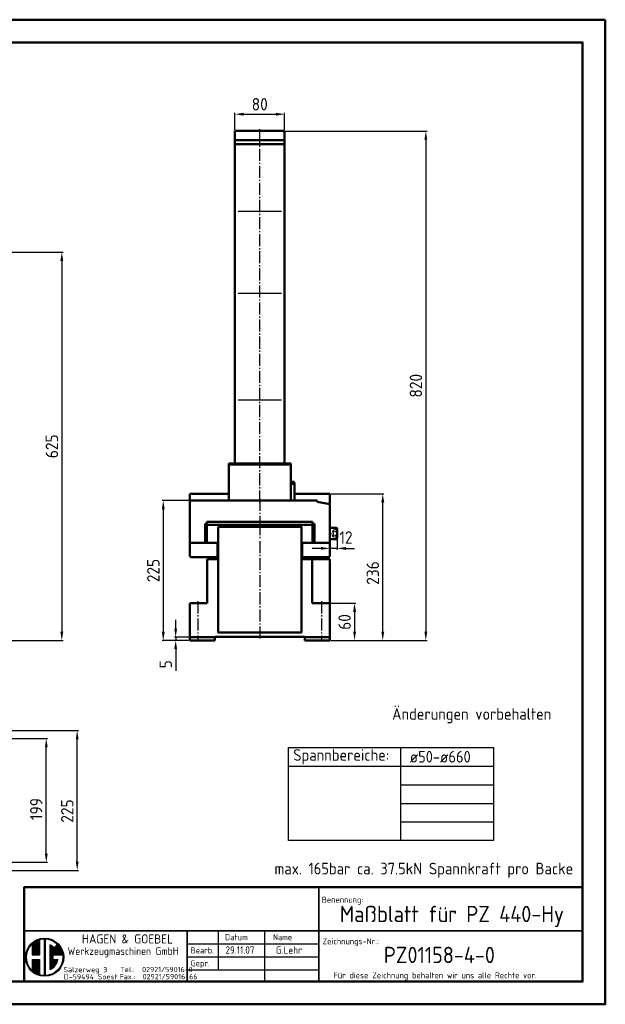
# Model space of a CAD drawing. Header units: millimetres. Extents: x 15241 to 17483, y -10664 to -6874.
# Tile 3 of 3: x 16540 to 17483, y -8459 to -6874. Entities that reach past the tile are written whole.
import ezdxf
from ezdxf.enums import TextEntityAlignment as Align

# ---------------------------------------------------------------- set-up
doc = ezdxf.new("R2010")
doc.units = ezdxf.units.MM
doc.header["$LTSCALE"] = 2
for name, pattern in [('AM_DIN_F_W050', [6.25, 4.75, -1.5]), ('AM_DIN_F_W050x2', [3.125, 2.25, -0.875]), ('AM_DIN_G_W050', [13.75, 9.75, -1.5, 1, -1.5])]:
    doc.linetypes.add(name, pattern=pattern)
for name, color, linetype, lineweight in [('AM_0', 7, 'Continuous', 50), ('AM_0N', 7, 'Continuous', 50), ('AM_3', 6, 'AM_DIN_F_W050', 25), ('AM_5', 3, 'Continuous', 25), ('AM_7', 4, 'AM_DIN_G_W050', 25), ('AM_BOR', 7, 'Continuous', 50)]:
    doc.layers.add(name, color=color, linetype=linetype, lineweight=lineweight)
doc.layers.add('TEXT05', color=4, linetype='Continuous')
doc.styles.add('ACDINTS', font='isocp.shx', dxfattribs={"height": 1})
doc.styles.get("Standard").update_dxf_attribs({"font": 'ISOCP.SHX'})
doc.dimstyles.new('AM_DIN$0', dxfattribs={"dimtxt": 3.5, "dimasz": 2.5, "dimexe": 1, "dimexo": 1, "dimgap": 1.5, "dimtad": 1, "dimtxsty": 'STANDARD', "dimcen": 0, "dimclrd": 256, "dimclre": 256, "dimclrt": 2, "dimadec": 0, "dimazin": 2, "dimtp": 0.1, "dimtm": 0.1, "dimtfac": 0.71, "dimtdec": 3, "dimtmove": 0, "dimatfit": 3, "dimfxl": 1, "dimlwd": -1, "dimlwe": -1, "dimarcsym": 0})

# ---------------------------------------------------------------- blocks, each defined once
blk = doc.blocks.new('*D140')
at = {"layer": 'AM_5'}
for p, q in [((16236, -8031.6), (16584.9, -8031.6)), ((16582.9, -8216.6), (16582.9, -8045.6)), ((16236, -8230.6), (16584.9, -8230.6))]:
    blk.add_line(p, q, dxfattribs=at)
for points in [[(16580.6, -8045.6), (16585.3, -8045.6), (16582.9, -8031.6)], [(16580.6, -8216.6), (16585.3, -8216.6), (16582.9, -8230.6)]]:
    blk.add_solid(points, dxfattribs=at)
at = {"layer": 'Defpoints', "color": 0}
for p in [(16234, -8031.6), (16582.9, -8031.6), (16234, -8230.6)]:
    blk.add_point(p, dxfattribs=at)
at = {"layer": 'AM_5', "color": 2, "insert": (16566.9, -8144.9), "char_height": 20, "attachment_point": 5, "rotation": 90}
blk.add_mtext('199', dxfattribs=at)
blk = doc.blocks.new('*D141')
at = {"layer": 'AM_5'}
for p, q in [((16389, -8018.6), (16634.7, -8018.6)), ((16632.7, -8229.6), (16632.7, -8032.6)), ((16389, -8243.6), (16634.7, -8243.6))]:
    blk.add_line(p, q, dxfattribs=at)
for points in [[(16630.4, -8032.6), (16635, -8032.6), (16632.7, -8018.6)], [(16630.4, -8229.6), (16635, -8229.6), (16632.7, -8243.6)]]:
    blk.add_solid(points, dxfattribs=at)
at = {"layer": 'Defpoints', "color": 0}
for p in [(16387, -8018.6), (16632.7, -8018.6), (16387, -8243.6)]:
    blk.add_point(p, dxfattribs=at)
at = {"layer": 'AM_5', "color": 2, "insert": (16616.7, -8148.1), "char_height": 20, "attachment_point": 5, "rotation": 90}
blk.add_mtext('225', dxfattribs=at)
blk = doc.blocks.new('*D133')
at = {"layer": 'AM_5'}
for p, q in [((16886.5, -7051.5), (16886.5, -7024.5)), ((16900.5, -7026.5), (16952.5, -7026.5)), ((16966.5, -7051.5), (16966.5, -7024.5))]:
    blk.add_line(p, q, dxfattribs=at)
for points in [[(16900.5, -7024.1), (16900.5, -7028.8), (16886.5, -7026.5)], [(16952.5, -7024.1), (16952.5, -7028.8), (16966.5, -7026.5)]]:
    blk.add_solid(points, dxfattribs=at)
at = {"layer": 'Defpoints', "color": 0}
for p in [(16966.5, -7026.5), (16886.5, -7053.5), (16966.5, -7053.5)]:
    blk.add_point(p, dxfattribs=at)
at = {"layer": 'AM_5', "color": 2, "insert": (16926.5, -7010.5), "char_height": 20, "attachment_point": 5}
blk.add_mtext('80', dxfattribs=at)
blk = doc.blocks.new('*D144')
at = {"layer": 'AM_5'}
for p, q in [((17041, -7637.5), (17126.4, -7637.5)), ((17124.4, -7859.5), (17124.4, -7651.5)), ((17041, -7873.5), (17126.4, -7873.5))]:
    blk.add_line(p, q, dxfattribs=at)
for points in [[(17122.1, -7651.5), (17126.8, -7651.5), (17124.4, -7637.5)], [(17122.1, -7859.5), (17126.8, -7859.5), (17124.4, -7873.5)]]:
    blk.add_solid(points, dxfattribs=at)
at = {"layer": 'Defpoints', "color": 0}
for p in [(17039, -7637.5), (17124.4, -7637.5), (17039, -7873.5)]:
    blk.add_point(p, dxfattribs=at)
at = {"layer": 'AM_5', "color": 2, "insert": (17108.4, -7765), "char_height": 20, "attachment_point": 5, "rotation": 90}
blk.add_mtext('236', dxfattribs=at)
blk = doc.blocks.new('*D145')
at = {"layer": 'AM_5'}
for p, q in [((16812, -7648.5), (16769.2, -7648.5)), ((16771.2, -7662.5), (16771.2, -7859.5)), ((16812, -7873.5), (16769.2, -7873.5))]:
    blk.add_line(p, q, dxfattribs=at)
for points in [[(16768.8, -7662.5), (16773.5, -7662.5), (16771.2, -7648.5)], [(16768.8, -7859.5), (16773.5, -7859.5), (16771.2, -7873.5)]]:
    blk.add_solid(points, dxfattribs=at)
at = {"layer": 'Defpoints', "color": 0}
for p in [(16814, -7648.5), (16771.2, -7873.5), (16814, -7873.5)]:
    blk.add_point(p, dxfattribs=at)
at = {"layer": 'AM_5', "color": 2, "insert": (16755.2, -7761), "char_height": 20, "attachment_point": 5, "rotation": 90}
blk.add_mtext('225', dxfattribs=at)
blk = doc.blocks.new('*D146')
at = {"layer": 'AM_5'}
for p, q in [((16791.2, -7854.5), (16791.2, -7840.5)), ((16812, -7868.5), (16789.2, -7868.5)), ((16812, -7873.5), (16789.2, -7873.5)), ((16791.2, -7868.5), (16791.2, -7873.5)), ((16791.2, -7887.5), (16791.2, -7922.3))]:
    blk.add_line(p, q, dxfattribs=at)
for points in [[(16788.8, -7854.5), (16793.5, -7854.5), (16791.2, -7868.5)], [(16788.8, -7887.5), (16793.5, -7887.5), (16791.2, -7873.5)]]:
    blk.add_solid(points, dxfattribs=at)
at = {"layer": 'Defpoints', "color": 0}
for p in [(16791.2, -7873.5), (16814, -7868.5), (16814, -7873.5)]:
    blk.add_point(p, dxfattribs=at)
at = {"layer": 'AM_5', "color": 2, "insert": (16775.2, -7911.9), "char_height": 20, "attachment_point": 5, "rotation": 90}
blk.add_mtext('5', dxfattribs=at)
blk = doc.blocks.new('*D149')
at = {"layer": 'AM_5'}
for p, q in [((16968.5, -7053.5), (17195.7, -7053.5)), ((17193.7, -7067.5), (17193.7, -7859.5)), ((17041, -7873.5), (17195.7, -7873.5))]:
    blk.add_line(p, q, dxfattribs=at)
for points in [[(17191.4, -7067.5), (17196, -7067.5), (17193.7, -7053.5)], [(17191.4, -7859.5), (17196, -7859.5), (17193.7, -7873.5)]]:
    blk.add_solid(points, dxfattribs=at)
at = {"layer": 'Defpoints', "color": 0}
for p in [(16966.5, -7053.5), (17039, -7873.5), (17193.7, -7873.5)]:
    blk.add_point(p, dxfattribs=at)
at = {"layer": 'AM_5', "color": 2, "insert": (17177.7, -7463.5), "char_height": 20, "attachment_point": 5, "rotation": 90}
blk.add_mtext('820', dxfattribs=at)
blk = doc.blocks.new('*D150')
at = {"layer": 'AM_5'}
for p, q in [((16240, -7248.5), (16609.9, -7248.5)), ((16607.9, -7262.5), (16607.9, -7859.5)), ((16389, -7873.5), (16609.9, -7873.5))]:
    blk.add_line(p, q, dxfattribs=at)
for points in [[(16605.6, -7262.5), (16610.3, -7262.5), (16607.9, -7248.5)], [(16605.6, -7859.5), (16610.3, -7859.5), (16607.9, -7873.5)]]:
    blk.add_solid(points, dxfattribs=at)
at = {"layer": 'Defpoints', "color": 0}
for p in [(16238, -7248.5), (16387, -7873.5), (16607.9, -7873.5)]:
    blk.add_point(p, dxfattribs=at)
at = {"layer": 'AM_5', "color": 2, "insert": (16591.9, -7561), "char_height": 20, "attachment_point": 5, "rotation": 90}
blk.add_mtext('625', dxfattribs=at)
blk = doc.blocks.new('*D151')
at = {"layer": 'AM_5'}
for p, q in [((17041, -7813.5), (17081, -7813.5)), ((17079, -7827.5), (17079, -7859.5)), ((17041, -7873.5), (17081, -7873.5))]:
    blk.add_line(p, q, dxfattribs=at)
for points in [[(17076.7, -7827.5), (17081.4, -7827.5), (17079, -7813.5)], [(17076.7, -7859.5), (17081.4, -7859.5), (17079, -7873.5)]]:
    blk.add_solid(points, dxfattribs=at)
at = {"layer": 'Defpoints', "color": 0}
for p in [(17039, -7813.5), (17039, -7873.5), (17079, -7873.5)]:
    blk.add_point(p, dxfattribs=at)
at = {"layer": 'AM_5', "color": 2, "insert": (17063, -7843.8), "char_height": 20, "attachment_point": 5, "rotation": 90}
blk.add_mtext('60', dxfattribs=at)
blk = doc.blocks.new('*D152')
at = {"layer": 'AM_5'}
for p, q in [((17039, -7712.5), (17039, -7727.4)), ((17051, -7711.3), (17051, -7727.4)), ((17025, -7725.4), (17011, -7725.4)), ((17051, -7725.4), (17039, -7725.4)), ((17065, -7725.4), (17079, -7725.4))]:
    blk.add_line(p, q, dxfattribs=at)
for points in [[(17025, -7723), (17025, -7727.7), (17039, -7725.4)], [(17065, -7723), (17065, -7727.7), (17051, -7725.4)]]:
    blk.add_solid(points, dxfattribs=at)
at = {"layer": 'Defpoints', "color": 0}
for p in [(17039, -7710.5), (17051, -7709.3), (17039, -7725.4)]:
    blk.add_point(p, dxfattribs=at)
at = {"layer": 'AM_5', "color": 2, "insert": (17065.2, -7707.8), "char_height": 20, "attachment_point": 5}
blk.add_mtext('12', dxfattribs=at)

msp = doc.modelspace()

# ---------------------------------------------------------------- linework, layer by layer
for p, q in [((16891.524, -7182.652), (16961.524, -7182.652)), ((16891.524, -7314.288), (16961.524, -7314.288)), ((16891.524, -7485.97), (16961.524, -7485.97)), ((17152.857, -8045.73), (17152.857, -8195.73)), ((16972.857, -8075.73), (17302.857, -8075.73)), ((17152.857, -8105.73), (17302.857, -8105.73)), ((17152.857, -8135.73), (17302.857, -8135.73)), ((17152.857, -8165.73), (17302.857, -8165.73))]:
    msp.add_line(p, q)
msp.add_lwpolyline([(16972.857, -8045.73), (17302.857, -8045.73), (17302.857, -8195.73), (16972.857, -8195.73)], close=True)
at = {"layer": 'AM_0'}
for p, q in [((16886.524, -7053.47), (16886.524, -7588.47)), ((16966.524, -7053.47), (16886.524, -7053.47)), ((16886.524, -7068.47), (16966.524, -7068.47)), ((16966.524, -7588.47), (16966.524, -7053.47)), ((16966.524, -7074.813), (16886.524, -7074.813)), ((16876.524, -7648.47), (16876.524, -7588.47)), ((16876.524, -7588.47), (16976.524, -7588.47)), ((16976.524, -7590.47), (16876.524, -7590.47)), ((16976.524, -7588.47), (16976.524, -7648.47)), ((16814.024, -7716.47), (16814.024, -7637.47)), ((16814.024, -7637.47), (16876.524, -7637.47)), ((16982.524, -7637.47), (17039.024, -7637.47)), ((17039.024, -7637.47), (17039.024, -7716.47)), ((17019.024, -7648.47), (16814.024, -7648.47)), ((16953.668, -7648.47), (16876.524, -7648.47)), ((16886.524, -7648.47), (16966.524, -7648.47)), ((17019.024, -7648.47), (17019.024, -7650.47)), ((17019.024, -7650.47), (17039.024, -7653.997)), ((16838.524, -7716.47), (16838.524, -7685.97)), ((16838.524, -7685.97), (16841.524, -7685.97)), ((16839.524, -7686.47), (16838.524, -7687.47)), ((16840.524, -7686.47), (16839.524, -7686.47)), ((16841.524, -7687.47), (16840.524, -7686.47)), ((16841.524, -7687.47), (16841.524, -7682.47)), ((17011.524, -7682.47), (16841.524, -7682.47)), ((17011.524, -7687.47), (17011.524, -7682.47)), ((17011.524, -7685.97), (17014.524, -7685.97)), ((17011.524, -7687.47), (17012.524, -7686.47)), ((17012.524, -7686.47), (17013.524, -7686.47)), ((17013.524, -7686.47), (17014.524, -7687.47)), ((17014.524, -7685.97), (17014.524, -7716.47)), ((16841.524, -7687.47), (17011.524, -7687.47)), ((16841.524, -7687.47), (16841.524, -7716.47)), ((16843.024, -7687.47), (16841.524, -7688.97)), ((16841.524, -7688.97), (16841.524, -7716.47)), ((17010.024, -7687.47), (16843.024, -7687.47)), ((17011.524, -7688.97), (17010.024, -7687.47)), ((17011.524, -7716.47), (17011.524, -7687.47)), ((17011.524, -7716.47), (17011.524, -7688.97)), ((17039.024, -7692.47), (17039.024, -7710.47)), ((17049.824, -7692.47), (17039.024, -7692.47)), ((17051.024, -7693.67), (17051.024, -7709.27)), ((16814.024, -7716.47), (16858.524, -7716.47)), ((16814.024, -7737.97), (16814.024, -7716.47)), ((16841.524, -7716.47), (16814.024, -7716.47)), ((16841.524, -7716.47), (16859.524, -7716.47)), ((16858.524, -7716.47), (16858.524, -7737.97)), ((16859.524, -7742.47), (16859.524, -7716.47)), ((16993.524, -7742.47), (16993.524, -7716.47)), ((16993.524, -7716.47), (17011.524, -7716.47)), ((17039.024, -7716.47), (16994.524, -7716.47)), ((16994.524, -7716.47), (16994.524, -7737.97)), ((17039.024, -7716.47), (17011.524, -7716.47)), ((17049.824, -7710.47), (17039.024, -7710.47)), ((17039.024, -7737.97), (17039.024, -7716.47)), ((16815.524, -7739.47), (16814.024, -7737.97)), ((16857.024, -7739.47), (16815.524, -7739.47)), ((16842.024, -7742.47), (16859.524, -7742.47)), ((16842.024, -7813.47), (16842.024, -7742.47)), ((16858.524, -7737.97), (16857.024, -7739.47)), ((17039.024, -7742.47), (16993.524, -7742.47)), ((16993.524, -7813.47), (16993.524, -7742.47)), ((16994.524, -7737.97), (16996.024, -7739.47)), ((16996.024, -7739.47), (17037.524, -7739.47)), ((17011.024, -7813.47), (17011.024, -7742.47)), ((17037.524, -7739.47), (17039.024, -7737.97)), ((17039.024, -7868.47), (17039.024, -7742.47)), ((16814.024, -7813.47), (16814.024, -7868.47)), ((16842.024, -7813.47), (16814.024, -7813.47)), ((17039.024, -7813.47), (17011.024, -7813.47)), ((16814.024, -7868.47), (16854.024, -7868.47)), ((16814.024, -7868.47), (16854.024, -7868.47)), ((16814.024, -7873.47), (16814.024, -7868.47)), ((16854.024, -7873.47), (16814.024, -7873.47)), ((16854.024, -7868.47), (16855.024, -7867.47)), ((16854.024, -7868.47), (16854.024, -7873.47)), ((16855.024, -7867.47), (16998.024, -7867.47)), ((16998.024, -7867.47), (16999.024, -7868.47)), ((16999.024, -7868.47), (17039.024, -7868.47)), ((17039.024, -7868.47), (16999.024, -7868.47)), ((16999.024, -7868.47), (16999.024, -7873.47)), ((16999.024, -7873.47), (17039.024, -7873.47)), ((17039.024, -7873.47), (17039.024, -7868.47))]:
    msp.add_line(p, q, dxfattribs=at)
at = {"layer": 'AM_0', "color": 2, "lineweight": 35}
for p, q in [((17021.582, -8270.73), (17021.582, -8422.546)), ((16547.36, -8341.103), (17445.887, -8341.103)), ((16809.43, -8341.103), (16809.43, -8422.546))]:
    msp.add_line(p, q, dxfattribs=at)
at = {"layer": 'AM_0'}
for points in [[(17482.534, -6874.332), (17482.534, -8459.193), (15241.087, -8459.193), (15241.087, -6874.332)], [(15277.735, -6910.98), (17445.887, -6910.98), (17445.887, -8422.546), (15277.735, -8422.546)], [(16859.524, -7690.469), (16993.524, -7690.469), (16993.524, -7860.469), (16859.524, -7860.469)], [(16547.36, -8422.546), (17445.887, -8422.546), (17445.887, -8270.73), (16547.36, -8270.73)]]:
    msp.add_lwpolyline(points, close=True, dxfattribs=at)
for centre, start, end in [((17049.824, -7693.67), 0, 90), ((17049.824, -7709.27), 270, 0)]:
    msp.add_arc(centre, 1.2, start, end, dxfattribs=at)
at = {"layer": 'AM_0N'}
for p, q in [((16976.524, -7618.47), (16981.72, -7618.47)), ((16976.524, -7621.47), (16982.524, -7621.47)), ((16982.524, -7621.47), (16981.72, -7618.47)), ((16982.524, -7648.47), (16982.524, -7621.47))]:
    msp.add_line(p, q, dxfattribs=at)
at = {"layer": 'AM_3', "linetype": 'AM_DIN_F_W050x2'}
for p, q in [((17045.024, -7695.695), (17041.689, -7701.47)), ((17045.024, -7707.245), (17041.689, -7701.47)), ((17051.024, -7695.695), (17045.024, -7695.695)), ((17051.024, -7698.583), (17045.024, -7698.583)), ((17051.024, -7704.358), (17045.024, -7704.358)), ((17051.024, -7707.245), (17045.024, -7707.245))]:
    msp.add_line(p, q, dxfattribs=at)
for centre, radius, start, end in [((17046.88, -7697.139), 2.351, 142.121121, 217.878879), ((17053.191, -7701.47), 8.662, 160.528779, 199.471221), ((17046.88, -7705.802), 2.351, 142.121121, 217.878879)]:
    msp.add_arc(centre, radius, start, end, dxfattribs=at)
at = {"layer": 'AM_7'}
for p, q in [((16926.524, -7651.47), (16926.524, -7050.47)), ((16926.524, -7645.47), (16926.524, -7693.67)), ((16926.524, -7684.47), (16926.524, -7709.47)), ((16926.524, -7713.47), (16926.524, -7871.47)), ((16827.024, -7810.47), (16827.024, -7871.47)), ((17026.024, -7810.47), (17026.024, -7871.47))]:
    msp.add_line(p, q, dxfattribs=at)
at = {"layer": 'AM_BOR', "color": 1, "lineweight": 25}
for p, q in [((16859.349, -8341.103), (16859.349, -8403.452)), ((16934.226, -8341.103), (16934.226, -8403.452)), ((16560.414, -8361.74), (16560.414, -8379.478)), ((16561.721, -8360.608), (16561.721, -8379.478)), ((16563.029, -8359.601), (16563.029, -8379.478)), ((16564.336, -8358.704), (16564.336, -8379.478)), ((16565.643, -8357.905), (16565.643, -8379.478)), ((16566.951, -8357.196), (16566.951, -8379.478)), ((16568.258, -8356.569), (16568.258, -8379.478)), ((16569.566, -8356.019), (16569.566, -8379.478)), ((16570.873, -8355.541), (16570.873, -8379.478)), ((16571.821, -8355.048), (16571.821, -8379.478)), ((16579.666, -8352.676), (16579.666, -8414.126)), ((16580.973, -8352.676), (16580.973, -8414.098)), ((16588.818, -8363.572), (16588.818, -8403.23)), ((16590.125, -8364.185), (16590.125, -8402.617)), ((16591.433, -8364.911), (16591.433, -8401.891)), ((16592.74, -8365.762), (16592.74, -8401.039)), ((16594.048, -8366.76), (16594.048, -8379.478)), ((16595.355, -8367.931), (16595.355, -8379.478)), ((16595.574, -8368.146), (16601.121, -8362.599)), ((16596.663, -8367.058), (16596.663, -8379.478)), ((16597.97, -8365.75), (16597.97, -8379.478)), ((16599.277, -8364.443), (16599.277, -8379.478)), ((16600.585, -8363.135), (16600.585, -8379.478)), ((16601.892, -8363.572), (16601.892, -8379.478)), ((16603.2, -8364.911), (16603.2, -8379.478)), ((16604.507, -8366.657), (16604.507, -8379.478)), ((16809.43, -8361.886), (17021.582, -8361.886)), ((16560.414, -8379.478), (16571.821, -8379.478)), ((16593.394, -8379.478), (16593.394, -8387.323)), ((16593.394, -8379.478), (16609.475, -8379.478)), ((16605.815, -8368.725), (16605.815, -8379.478)), ((16607.122, -8371.276), (16607.122, -8379.478)), ((16809.43, -8382.669), (17021.582, -8382.669)), ((16560.414, -8387.323), (16571.821, -8387.323)), ((16560.414, -8387.323), (16560.414, -8405.061)), ((16561.721, -8387.323), (16561.721, -8406.194)), ((16563.029, -8387.323), (16563.029, -8407.201)), ((16564.336, -8387.323), (16564.336, -8408.098)), ((16565.643, -8387.323), (16565.643, -8408.897)), ((16566.951, -8387.323), (16566.951, -8409.606)), ((16568.258, -8387.323), (16568.258, -8410.233)), ((16569.566, -8387.323), (16569.566, -8410.783)), ((16570.873, -8387.323), (16570.873, -8411.261)), ((16571.821, -8387.323), (16571.821, -8411.753)), ((16593.394, -8387.323), (16601.533, -8387.323)), ((16594.048, -8387.323), (16594.048, -8400.042)), ((16595.355, -8387.323), (16595.355, -8398.871)), ((16596.663, -8387.323), (16596.663, -8397.483)), ((16597.97, -8387.323), (16597.97, -8395.805)), ((16599.277, -8387.323), (16599.277, -8393.696)), ((16600.585, -8387.323), (16600.585, -8390.797)), ((16809.43, -8403.452), (17021.582, -8403.452)), ((16809.43, -8403.452), (17021.582, -8403.452)), ((16934.226, -8403.452), (16934.226, -8422.546))]:
    msp.add_line(p, q, dxfattribs=at)
for radius in [30.725, 29.418]:
    msp.add_circle((16580.319, -8383.401), radius, dxfattribs=at)
for start, end in [(45, 66.800157), (293.199843, 349.524318)]:
    msp.add_arc((16580.319, -8383.401), 21.573, start, end, dxfattribs=at)
at = {"layer": 'TEXT05', "color": 5}
msp.add_line((16608.43, -8374.728), (16608.43, -8379.478), dxfattribs=at)

# ---------------------------------------------------------------- texts
at = {"lineweight": -2}
msp.add_text('HAGEN & GOEBEL', height=14.7396, dxfattribs=at).set_placement((16640.242, -8361.33))
for s, height, p in [('Werkzeugmaschinen GmbH', 12.283, (16617.285, -8379.716)), ('Sälzerweg 3', 8.35244, (16610.585, -8407.551)), ('Tel.:  02921/59016-0', 8.35244, (16701.929, -8407.339)), ('D-59494 Soest', 8.35244, (16611.151, -8419.063)), ('Fax.:  02921/59016-66', 8.35244, (16700.936, -8418.808))]:
    msp.add_text(s, height=height).set_placement(p)
for s, insert, char_height, width, attachment_point in [('Änderungen vorbehalten', (17395.567, -8006.84), 18.75, 314.16063, 9), ('Spannbereiche:', (16980.357, -8060.73), 18.75, 172.5, 4), ('ø50-ø660', (17167.857, -8060.73), 18.75, 135, 4), ('max. 165bar ca. 37.5kN Spannkraft pro Backe', (17430.881, -8255.73), 18.75, 790.905, 9), ('Benennung:', (17026.401, -8285.95), 9.8264, 258.7292, 1), ('Zeichnungs-Nr.:', (17027.359, -8352.785), 9.8264, 339.25657, 1)]:
    msp.add_mtext(s, dxfattribs=dict(insert=insert, char_height=char_height, width=width, attachment_point=attachment_point))
at = {"layer": 'AM_0', "color": 1, "lineweight": 25, "style": 'ACDINTS', "width": 0.983632}
msp.add_text('29.11.07', height=12, dxfattribs=at).set_placement((16894.64, -8377.898), align=Align.CENTER)
at = {"layer": 'AM_0', "color": 1, "lineweight": 25, "style": 'ACDINTS'}
msp.add_text('G.Lehr', height=12, dxfattribs=at).set_placement((16994.611, -8377.898), align=Align.RIGHT)
at = {"layer": 'AM_0', "char_height": 26.25}
for s, insert, width, attachment_point in [('Maßblatt für PZ 440-Hy', (17235.654, -8300.695), 406.17, 2), ('PZ01158-4-0', (17126.078, -8366.67), 302.76, 1)]:
    msp.add_mtext(s, dxfattribs=dict(at, insert=insert, width=width, attachment_point=attachment_point))
at = {"layer": 'AM_BOR', "color": 1, "lineweight": 25, "style": 'ACDINTS', "width": 0.983632}
msp.add_text('Datum', height=9.8264, dxfattribs=at).set_placement((16888.758, -8355.99), align=Align.CENTER)
at = {"layer": 'AM_BOR', "color": 1, "lineweight": 25, "style": 'ACDINTS'}
msp.add_text('Name', height=9.8264, dxfattribs=at).set_placement((16978.553, -8355.99), align=Align.RIGHT)
for s, p in [('Bearb.', (16815.326, -8377.264)), ('Gepr.', (16815.326, -8398.047))]:
    msp.add_text(s, height=9.8264, dxfattribs=at).set_placement(p)
at = {"layer": 'AM_BOR', "color": 1, "lineweight": 25, "insert": (17045.291, -8407.579), "char_height": 9.8264, "width": 374.38597, "attachment_point": 1, "style": 'ACDINTS'}
msp.add_mtext('Für diese Zeichnung behalten wir uns alle Rechte vor.', dxfattribs=at)

# ---------------------------------------------------------------- dimensions: what is measured, and where the dimension line sits
at = {"layer": 'AM_5'}
dim = msp.add_linear_dim(base=(16966.524, -7026.47), p1=(16886.524, -7053.47), p2=(16966.524, -7053.47), dimstyle='AM_DIN$0', override={"dimscale": 2, "dimtxt": 10, "dimasz": 7, "dimgap": 3, "dimadec": 2, "dimtdec": 2}, dxfattribs=at)
dim.commit()
dim.dimension.update_dxf_attribs({"geometry": '*D133', "text_midpoint": (16926.524, -7010.47)})
for base, p1, p2, picture, middle in [((17193.695, -7873.47), (16966.524, -7053.47), (17039.024, -7873.47), '*D149', (17177.693, -7463.47)), ((16607.933, -7873.469), (16237.993, -7248.469), (16386.993, -7873.469), '*D150', (16591.931, -7560.969)), ((16771.176, -7873.47), (16814.024, -7648.47), (16814.024, -7873.47), '*D145', (16755.174, -7760.97)), ((16791.176, -7873.47), (16814.024, -7868.47), (16814.024, -7873.47), '*D146', (16775.176, -7911.885))]:
    dim = msp.add_linear_dim(base=base, p1=p1, p2=p2, angle=90, dimstyle='AM_DIN$0', override={"dimscale": 2, "dimtxt": 10, "dimasz": 7, "dimgap": 3, "dimadec": 2, "dimtdec": 2}, dxfattribs=at)
    dim.commit()
    dim.dimension.update_dxf_attribs({"geometry": picture, "text_midpoint": middle})
for base, p1, p2, angle, override, picture, middle in [((17124.447, -7637.47), (17039.024, -7873.47), (17039.024, -7637.47), 90, {"dimscale": 2, "dimtxt": 10, "dimasz": 7, "dimgap": 3, "dimadec": 2, "dimtdec": 2}, '*D144', (17124.447, -7764.969)), ((17039.024, -7725.378), (17051.024, -7709.27), (17039.024, -7710.47), 0, {"dimscale": 2, "dimtxt": 10, "dimasz": 7, "dimgap": 3, "dimadec": 2, "dimtdec": 2, "dimtmove": 2}, '*D152', (17065.227, -7707.815)), ((17079.05, -7873.47), (17039.024, -7813.47), (17039.024, -7873.47), 90, {"dimscale": 2, "dimtxt": 10, "dimasz": 7, "dimgap": 3, "dimadec": 2, "dimtdec": 2}, '*D151', (17079.05, -7843.777)), ((16632.685, -8018.629), (16386.993, -8243.629), (16386.993, -8018.629), 90, {"dimscale": 2, "dimtxt": 10, "dimasz": 7, "dimgap": 3, "dimadec": 2, "dimtdec": 2}, '*D141', (16632.685, -8148.061)), ((16582.95, -8031.629), (16233.993, -8230.629), (16233.993, -8031.629), 90, {"dimscale": 2, "dimtxt": 10, "dimasz": 7, "dimgap": 3, "dimadec": 2, "dimtdec": 2}, '*D140', (16582.95, -8144.874))]:
    dim = msp.add_linear_dim(base=base, p1=p1, p2=p2, angle=angle, dimstyle='AM_DIN$0', override=override, dxfattribs=at)
    dim.commit()
    dim.dimension.update_dxf_attribs({"geometry": picture, "text_midpoint": middle, "dimtype": 160})

doc.saveas('drawing.dxf')
